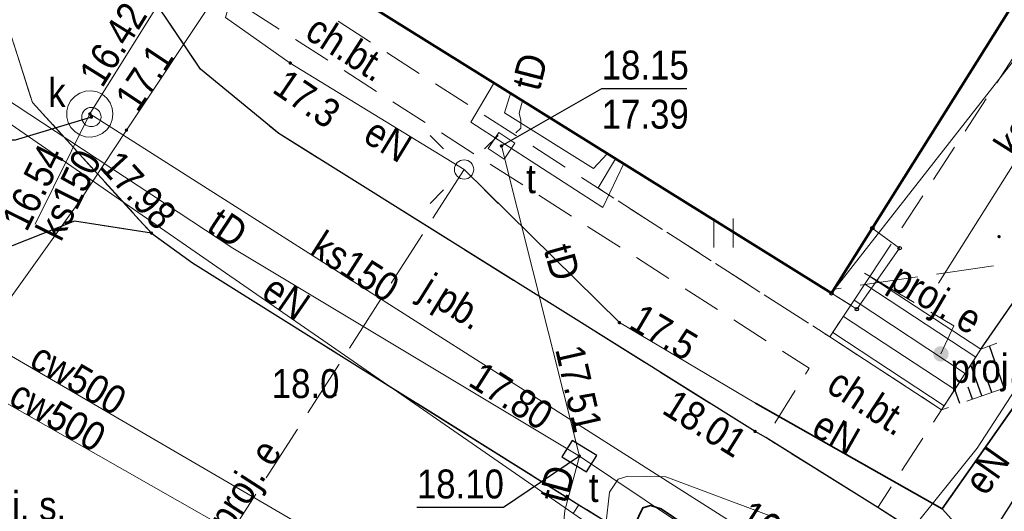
# Model space of a CAD drawing. Header units: metres. Extents: x 6530877 to 6534102, y 6042175 to 6045327.
# Tile 39 of 76: x 6532960 to 6532985, y 6044135 to 6044148. Entities that reach past the tile are written whole.
import ezdxf
from ezdxf.enums import TextEntityAlignment as Align

# ---------------------------------------------------------------- set-up
doc = ezdxf.new("R2010")
doc.units = ezdxf.units.M
doc.header["$MEASUREMENT"] = 0
doc.linetypes.add('1.0_0.5', pattern=[1.5, 1, -0.5])
doc.linetypes.add('1.5_0.5', pattern=[2, 1.5, -0.5])
doc.layers.get('0').update_dxf_attribs({"color": 2, "linetype": 'CONTINUOUS', "lineweight": 5})
for name, color, linetype in [('000 Inne (niezydentyfikowane)', 7, 'CONTINUOUS'), ('312-budynek ewidencyjny', 7, 'CONTINUOUS'), ('chodnik', 7, 'CONTINUOUS'), ('chodnik-Atr17', 7, 'CONTINUOUS'), ('elektroenergetyczne urządzenie techniczne - ob. projektowany', 7, 'CONTINUOUS'), ('elektroenergetyczne urządzenie techniczne - ob. projektowany-Atr17', 7, 'CONTINUOUS'), ('inny obiekt trwale związany z budynkiem (powierzchnia)', 7, 'CONTINUOUS'), ('jezdnia', 7, 'CONTINUOUS'), ('jezdnia-Atr17', 7, 'CONTINUOUS'), ('komora podziemna', 7, 'CONTINUOUS'), ('krawężnik', 7, 'CONTINUOUS'), ('latarnia', 7, 'CONTINUOUS'), ('latarnia - ob. projektowany-Atr17', 7, 'CONTINUOUS'), ('obudowa ochronna przewodu', 7, 'CONTINUOUS'), ('pikieta naturalna', 7, 'CONTINUOUS'), ('pikieta naturalna-Atr2', 7, 'CONTINUOUS'), ('pikieta sztuczna', 7, 'CONTINUOUS'), ('pikieta sztuczna-Atr2', 7, 'CONTINUOUS'), ('przewód ciepłowniczy', 7, 'CONTINUOUS'), ('przewód ciepłowniczy-Atr1', 7, 'CONTINUOUS'), ('przewód elektroenergetyczny podziemny', 7, 'CONTINUOUS'), ('przewód elektroenergetyczny podziemny - ob. projektowany', 7, 'CONTINUOUS'), ('przewód elektroenergetyczny podziemny - ob. projektowany-Atr1', 7, 'CONTINUOUS'), ('przewód elektroenergetyczny podziemny-Atr1', 7, 'CONTINUOUS'), ('przewód kanalizacyjny', 7, 'CONTINUOUS'), ('przewód kanalizacyjny - ob. projektowany', 7, 'CONTINUOUS'), ('przewód kanalizacyjny-Atr1', 7, 'CONTINUOUS'), ('przewód telekomunikacyjny podziemny', 7, 'CONTINUOUS'), ('przewód telekomunikacyjny podziemny-Atr1', 7, 'CONTINUOUS'), ('Punkt budynku', 7, 'CONTINUOUS'), ('rzędna', 7, 'CONTINUOUS'), ('rzędna-Atr2', 7, 'CONTINUOUS'), ('rzędna-Atr3', 7, 'CONTINUOUS'), ('schody w ciągu komunikacyjnym', 7, 'CONTINUOUS'), ('skarpa nieumocniona', 7, 'CONTINUOUS'), ('trawnik', 7, 'CONTINUOUS'), ('właz do komory lub kanału - kwadratowy', 7, 'CONTINUOUS'), ('właz do komory lub kanału - kwadratowy-Atr17', 7, 'CONTINUOUS'), ('właz do komory lub kanału - okrągły', 7, 'CONTINUOUS'), ('właz do komory lub kanału - okrągły-Atr17', 7, 'CONTINUOUS'), ('właz do komory lub kanału - prostokątny', 7, 'CONTINUOUS'), ('właz do komory lub kanału - prostokątny-Atr17', 7, 'CONTINUOUS'), ('ściana oporowa (linia)', 7, 'CONTINUOUS')]:
    doc.layers.add(name, color=color, linetype=linetype)
doc.styles.get("Standard").update_dxf_attribs({"font": 'Working1250', "width": 0.75})
doc.linetypes.add('otdn_500', pattern='A,5,0,[21,ksztalty.shx,S=0.5,R=0,X=-1,Y=0]', length=5)

# ---------------------------------------------------------------- blocks, each defined once
blk = doc.blocks.new('PUNKTBUD')
at = {"color": 0}
blk.add_circle((0, 0), 0.045, dxfattribs=at)
blk = doc.blocks.new('PW01')
at = {"linetype": 'Continuous', "lineweight": 13}
h = blk.add_hatch(color=0, dxfattribs=at)
edge = h.paths.add_edge_path()
edge.add_arc((0, 0), 0.045, 0, 360)
blk = doc.blocks.new('TU04')
at = {"color": 0, "linetype": 'Continuous', "lineweight": 13}
for p, q in [((0, 0), (0, 0.75)), ((0.5, 0), (0.5, 0.75))]:
    blk.add_line(p, q, dxfattribs=at)
blk = doc.blocks.new('SUPWP')
at = {"color": 0, "linetype": 'Continuous'}
blk.add_lwpolyline([(-0.375, -0.25), (0.375, -0.25), (0.375, 0.25), (-0.375, 0.25)], close=True, dxfattribs=at)
blk = doc.blocks.new('US22A')
at = {"color": 0, "linetype": 'Continuous', "lineweight": 0}
blk.add_lwpolyline([(-0.25, -0.25), (0.25, -0.25), (0.25, 0.25), (-0.25, 0.25)], close=True, dxfattribs=at)
blk = doc.blocks.new('US22')
at = {"color": 0, "linetype": 'Continuous', "lineweight": 13}
blk.add_circle((0, 0), 0.25, dxfattribs=at)
blk = doc.blocks.new('SM01')
at = {"color": 0, "linetype": 'Continuous', "lineweight": 13}
for p, q in [((-0.53, 0.531), (-0.883, 0.884)), ((0.531, 0.531), (0.884, 0.884)), ((-0.53, -0.53), (-0.883, -0.883)), ((0.531, -0.53), (0.884, -0.883))]:
    blk.add_line(p, q, dxfattribs=at)
blk.add_circle((0, 0), 0.25, dxfattribs=at)
blk = doc.blocks.new('US25')
at = {"linetype": 'Continuous', "lineweight": 0}
h = blk.add_hatch(color=0, dxfattribs=at)
edge = h.paths.add_edge_path()
edge.add_arc((0, 0), 0.2, 0, 360)

msp = doc.modelspace()

# ---------------------------------------------------------------- linework, layer by layer
at = {"layer": '000 Inne (niezydentyfikowane)', "color": 7, "linetype": 'Continuous', "lineweight": 25, "flags": 128}
for points in [[(6532985.35, 6044138.37), (6532984.97, 6044139.47)], [(6532984.77, 6044138.17), (6532984.49, 6044138.98)], [(6532985.03, 6044138.26), (6532984.85, 6044138.77)], [(6532984.53, 6044138.09), (6532984.42, 6044138.4)], [(6532984.2, 6044137.97), (6532984.07, 6044138.34)]]:
    msp.add_lwpolyline(points, dxfattribs=at)
at = {"layer": '312-budynek ewidencyjny', "color": 7, "linetype": 'Continuous', "lineweight": 50, "flags": 128}
for points in [[(6533005.7, 6044180.33), (6532980.87, 6044140.83)], [(6532980.87, 6044140.83), (6532967.03, 6044149.46)]]:
    msp.add_lwpolyline(points, dxfattribs=at)
at = {"layer": 'chodnik', "color": 7, "linetype": '1.0_0.5', "lineweight": 18, "flags": 128}
msp.add_lwpolyline([(6532981.87, 6044141.27), (6532992.79, 6044157.92), (6533006.3, 6044179.94)], dxfattribs=at)
for points in [[(6532963.63, 6044150.73), (6532962.8, 6044150.07), (6532980.29, 6044138.89), (6532979.17, 6044137.09), (6532982.07, 6044135.28), (6532983.73, 6044137.81), (6532980.83, 6044139.7)], [(6532973.69, 6044134.37), (6532975.44, 6044133.29), (6532976.03, 6044134.29), (6532974.32, 6044135.35)]]:
    msp.add_lwpolyline(points, close=True, dxfattribs=at)
at = {"layer": 'inny obiekt trwale związany z budynkiem (powierzchnia)', "color": 7, "linetype": 'Continuous', "lineweight": 18, "flags": 128}
msp.add_lwpolyline([(6532981.53, 6044140.42), (6532980.87, 6044140.83), (6532981.93, 6044142.52), (6532982.64, 6044142)], close=True, dxfattribs=at)
at = {"layer": 'jezdnia', "color": 7, "linetype": '1.5_0.5', "lineweight": 18, "flags": 128}
msp.add_lwpolyline([(6533024.96, 6044081.83), (6533020.19, 6044084.8), (6533020.24, 6044084.89), (6533020.64, 6044085.72), (6533020.83, 6044086.27), (6533020.96, 6044087.04), (6533020.99, 6044087.7), (6533020.92, 6044088.4), (6533020.75, 6044089.12), (6533020.36, 6044089.91), (6533019.8, 6044090.76), (6533019.32, 6044091.23), (6533018.82, 6044091.67), (6533016.83, 6044092.93), (6533005.68, 6044099.97), (6532996.78, 6044105.58), (6532987.55, 6044111.41), (6532974.86, 6044119.37), (6532974.22, 6044119.7), (6532973.04, 6044119.99), (6532972.18, 6044120.03), (6532971.3, 6044119.84), (6532970.25, 6044119.51), (6532970.32, 6044119.38), (6532969.67, 6044119.01), (6532969.01, 6044118.5), (6532968.48, 6044117.88), (6532967.71, 6044116.66), (6532966.83, 6044115.27), (6532961.38, 6044118.72), (6532962.32, 6044120.26), (6532963.15, 6044121.61), (6532963.37, 6044122.22), (6532963.53, 6044122.77), (6532963.57, 6044123.62), (6532963.74, 6044123.63), (6532963.74, 6044124.33), (6532963.61, 6044125), (6532963.41, 6044125.53), (6532963.12, 6044126.09), (6532962.74, 6044126.61), (6532962.29, 6044127.03), (6532961.75, 6044127.47), (6532961.47, 6044127.67), (6532955.61, 6044131.41), (6532953.72, 6044132.6), (6532952.23, 6044133.62), (6532951.35, 6044134.4), (6532950.62, 6044135.14), (6532949.95, 6044136.01), (6532949.6, 6044136.64), (6532949.23, 6044137.57), (6532948.94, 6044138.57), (6532948.73, 6044139.57), (6532948.56, 6044140.58), (6532948.46, 6044141.69), (6532948.47, 6044146.27), (6532949.77, 6044150.48), (6532951.62, 6044153.22), (6532958.8, 6044164.51), (6532962.9, 6044170.97), (6532967.95, 6044178.89), (6532973.65, 6044187.84), (6532977.09, 6044193.29), (6532978.48, 6044195.42), (6532978.96, 6044196.18), (6532982.38, 6044193.96), (6532962.44, 6044162.85), (6532958.36, 6044156.07), (6532958.41, 6044154.75), (6532958.56, 6044150.75), (6532960.14, 6044145.78), (6532963.23, 6044142.39), (6532961.23, 6044142.7), (6532959.57, 6044142.04), (6532958.2, 6044140.86), (6532957.37, 6044139.34), (6532956.95, 6044137.28), (6532957.41, 6044135.58), (6532958.36, 6044134.42), (6532960.51, 6044132.96), (6532971.65, 6044126.06), (6532981.42, 6044120), (6532989.05, 6044115.2), (6532993.82, 6044112.22), (6533006.43, 6044104.24), (6533014.62, 6044099.08), (6533020.39, 6044095.45), (6533021.92, 6044094.47), (6533022.81, 6044094.09), (6533023.55, 6044093.93), (6533023.85, 6044093.91), (6533024.47, 6044093.88), (6533025.48, 6044093.97), (6533026.31, 6044094.28), (6533027.06, 6044094.74), (6533027.52, 6044095.09), (6533029.07, 6044097.57), (6533032.11, 6044102.44), (6533036.22, 6044099.78), (6533032.9, 6044094.47), (6533031.33, 6044091.93), (6533030.73, 6044090.94), (6533030.46, 6044090.09), (6533030.47, 6044089.27), (6533030.72, 6044088.55), (6533031.03, 6044088.08), (6533031.57, 6044087.61), (6533032.76, 6044086.87), (6533030.24, 6044082.56), (6533029.12, 6044083.16), (6533028.14, 6044083.35), (6533027.09, 6044083.3), (6533026.35, 6044083.03), (6533025.59, 6044082.52)], close=True, dxfattribs=at)
for points in [[(6532958.41, 6044154.75), (6532958.56, 6044150.75), (6532960.14, 6044145.78), (6532963.23, 6044142.39), (6532964.29, 6044141.62), (6532974.32, 6044135.35), (6532976.03, 6044134.29), (6532978.54, 6044132.73), (6532985.76, 6044128.7), (6532988.07, 6044128.2), (6532990.89, 6044128.31), (6532994.09, 6044129.39), (6532996.37, 6044130.9)], [(6532984.49, 6044133.74), (6532982.07, 6044135.28), (6532979.17, 6044137.09), (6532978.89, 6044137.25), (6532966.53, 6044144.97), (6532964.5, 6044146.64), (6532963.16, 6044148.64), (6532962.82, 6044149.7), (6532962.8, 6044150.07), (6532962.75, 6044152.1), (6532958.41, 6044154.75), (6532958.56, 6044150.75), (6532960.14, 6044145.78), (6532963.23, 6044142.39), (6532964.29, 6044141.62), (6532974.32, 6044135.35), (6532976.03, 6044134.29), (6532978.54, 6044132.73), (6532985.76, 6044128.7), (6532988.07, 6044128.2), (6532990.89, 6044128.31), (6532994.09, 6044129.39), (6532996.37, 6044130.9)], [(6532984.49, 6044133.74), (6532982.07, 6044135.28), (6532979.17, 6044137.09), (6532978.89, 6044137.25), (6532966.53, 6044144.97), (6532964.5, 6044146.64), (6532963.16, 6044148.64), (6532962.82, 6044149.7), (6532962.8, 6044150.07), (6532962.75, 6044152.1)]]:
    msp.add_lwpolyline(points, dxfattribs=at)
at = {"layer": 'komora podziemna', "color": 34, "linetype": 'Continuous', "lineweight": 18, "flags": 128}
msp.add_lwpolyline([(6532962.23, 6044145.48), (6532962.21, 6044145.33), (6532962.16, 6044145.19), (6532962.07, 6044145.07), (6532961.95, 6044144.97), (6532961.82, 6044144.91), (6532961.67, 6044144.88), (6532961.52, 6044144.89), (6532961.37, 6044144.94), (6532961.25, 6044145.02), (6532961.14, 6044145.13), (6532961.07, 6044145.26), (6532961.03, 6044145.4), (6532961.03, 6044145.56), (6532961.07, 6044145.7), (6532961.14, 6044145.83), (6532961.25, 6044145.94), (6532961.37, 6044146.02), (6532961.52, 6044146.07), (6532961.67, 6044146.08), (6532961.82, 6044146.05), (6532961.95, 6044145.99), (6532962.07, 6044145.89), (6532962.16, 6044145.77), (6532962.21, 6044145.63)], close=True, dxfattribs=at)
at = {"layer": 'krawężnik', "color": 7, "linetype": 'Continuous', "lineweight": 25, "flags": 128}
for points in [[(6532991.82, 6044145.36), (6532991.07, 6044144.1), (6532984.49, 6044133.74), (6532982.07, 6044135.28), (6532979.17, 6044137.09), (6532978.89, 6044137.25), (6532966.53, 6044144.97), (6532964.5, 6044146.64), (6532963.16, 6044148.64), (6532962.82, 6044149.7), (6532962.8, 6044150.07), (6532962.75, 6044152.1), (6532963.34, 6044154.16), (6532969.76, 6044164.46)], [(6532984.75, 6044139.38), (6532988.92, 6044145.4), (6532989.72, 6044146.66), (6532993.6, 6044152.47)], [(6532963.23, 6044142.39), (6532961.23, 6044142.7), (6532959.57, 6044142.04), (6532958.2, 6044140.86), (6532957.37, 6044139.34), (6532956.95, 6044137.28), (6532957.41, 6044135.58), (6532958.36, 6044134.42), (6532960.51, 6044132.96), (6532971.65, 6044126.06), (6532981.42, 6044120)], [(6532963.23, 6044142.39), (6532964.29, 6044141.62), (6532974.32, 6044135.35), (6532976.03, 6044134.29), (6532978.54, 6044132.73), (6532985.76, 6044128.7), (6532988.07, 6044128.2), (6532990.89, 6044128.31), (6532994.09, 6044129.39), (6532996.37, 6044130.9)]]:
    msp.add_lwpolyline(points, dxfattribs=at)
at = {"layer": 'obudowa ochronna przewodu', "color": 7, "linetype": 'Continuous', "lineweight": 35, "flags": 128}
for points in [[(6532983.74, 6044135.24), (6532986.62, 6044139.34), (6532989.85, 6044144.37), (6532996.29, 6044154.71), (6532999.6, 6044160.27), (6533005.79, 6044169.8)], [(6532978.9, 6044137.98), (6532983.74, 6044135.24)]]:
    msp.add_lwpolyline(points, dxfattribs=at)
msp.add_lwpolyline([(6533006.42, 6044139.41), (6533001.96, 6044132.39), (6532997.42, 6044125.51), (6532995.61, 6044122.73), (6532995.38, 6044122.49), (6532985.09, 6044129.41), (6532976.45, 6044135.24), (6532976.18, 6044135.33), (6532975.98, 6044135.27), (6532975.12, 6044133.49), (6532975.54, 6044133.24), (6532976.41, 6044134.78), (6532984.56, 6044129.14), (6532987.7, 6044127.08), (6532995.55, 6044121.69), (6532999.07, 6044127.09), (6533003.42, 6044133.62), (6533004.14, 6044134.83), (6533006.94, 6044139.24), (6533008.12, 6044140.05), (6533008.39, 6044141.67), (6533007.97, 6044141.97), (6533007.68, 6044140.43)], close=True, dxfattribs=at)
at = {"layer": 'przewód ciepłowniczy', "color": 212, "linetype": 'Continuous', "lineweight": 18, "flags": 128}
for points in [[(6533047.87, 6044085.38), (6533033.78, 6044094.55), (6533028.77, 6044097.78), (6533017.71, 6044104.75), (6532996.85, 6044117.48), (6532981.5, 6044126.44), (6532953.14, 6044142.96), (6532952.95, 6044143.73), (6532969.46, 6044175.08), (6532969.16, 6044175.86), (6532957.07, 6044181.64), (6532948.72, 6044185.36), (6532948.29, 6044185.55), (6532948.04, 6044186.32), (6532948.92, 6044188.24), (6532948.62, 6044189.02), (6532940.69, 6044192.29)], [(6532940.29, 6044191.47), (6532947.3, 6044188.46), (6532947.57, 6044187.69), (6532946.72, 6044185.89), (6532946.94, 6044185.11), (6532948.32, 6044184.48), (6532956.5, 6044180.76), (6532967.92, 6044175.46), (6532968.16, 6044174.68), (6532951.42, 6044143.28), (6532951.6, 6044142.46), (6532980.24, 6044126.16), (6532995.85, 6044116.94), (6533017.79, 6044103.58), (6533028.18, 6044096.99), (6533033.21, 6044093.72), (6533046.4, 6044085.08)]]:
    msp.add_lwpolyline(points, dxfattribs=at)
at = {"layer": 'przewód elektroenergetyczny podziemny', "color": 1, "linetype": 'Continuous', "lineweight": 18, "flags": 128}
for points in [[(6532944.58, 6044122.73), (6532946.16, 6044124.37), (6532957.14, 6044137.33), (6532961.39, 6044143.25), (6532962.58, 6044145.06), (6532971.51, 6044158.46), (6532972.37, 6044157.91)], [(6532968.46, 6044158.51), (6532966.32, 6044154.56), (6532965.81, 6044150.3), (6532965.15, 6044147.98), (6532966.83, 6044146.8), (6532971.34, 6044144.04)], [(6532986.35, 6044149.48), (6532990.08, 6044147.2), (6532990.9, 6044146.43), (6532984.65, 6044136.82), (6532980.72, 6044131.93), (6532974.39, 6044134.98), (6532952.28, 6044150.26), (6532947.28, 6044142.71), (6532947.56, 6044141.59), (6532945.56, 6044138.46), (6532948.24, 6044128.81), (6532945.43, 6044124.87)], [(6532983.74, 6044135.24), (6532978.9, 6044137.98), (6532975.37, 6044140.07), (6532971.34, 6044144.04)], [(6532983.74, 6044135.24), (6532986.62, 6044139.34)], [(6532985.66, 6044133.14), (6532985.28, 6044133), (6532984.97, 6044133), (6532984.21, 6044133.3), (6532982.84, 6044134.22), (6532982.45, 6044134.38), (6532982.07, 6044134.66), (6532980.68, 6044134.7), (6532979.73, 6044134.89), (6532979.12, 6044135.12), (6532976.57, 6044136.07), (6532975.59, 6044136.09), (6532975.34, 6044136.01), (6532975.11, 6044135.68), (6532974.92, 6044133.98), (6532974.79, 6044133.7)], [(6532983.74, 6044135.24), (6532984.39, 6044134.53), (6532992.77, 6044128.33), (6532995.58, 6044124.18), (6533001.03, 6044120.6)]]:
    msp.add_lwpolyline(points, dxfattribs=at)
at = {"layer": 'przewód elektroenergetyczny podziemny - ob. projektowany', "color": 1, "linetype": '1.5_0.5', "lineweight": 18, "flags": 128}
for points in [[(6532971.34, 6044144.04), (6532963.03, 6044131.1)], [(6532983.71, 6044139.26), (6532984.05, 6044139.99), (6532981.34, 6044141.58)]]:
    msp.add_lwpolyline(points, dxfattribs=at)
at = {"layer": 'przewód kanalizacyjny', "color": 34, "linetype": 'Continuous', "lineweight": 18, "flags": 128}
for points in [[(6532989.21, 6044189.74), (6532981.49, 6044177.78), (6532972.19, 6044162.94), (6532966.98, 6044154.05), (6532961.63, 6044145.48)], [(6532980.87, 6044140.83), (6532993.52, 6044156.98), (6533010.43, 6044178.56), (6533010.7, 6044178.76)], [(6532993.5, 6044156.71), (6532983.65, 6044141.09)], [(6532960.21, 6044142.62), (6532961.63, 6044145.48)], [(6532980.58, 6044133.44), (6532961.63, 6044145.48)]]:
    msp.add_lwpolyline(points, dxfattribs=at)
at = {"layer": 'przewód kanalizacyjny - ob. projektowany', "color": 34, "linetype": '1.5_0.5', "lineweight": 18, "flags": 128}
msp.add_lwpolyline([(6533010.04, 6044179.78), (6533005.46, 6044172.45), (6532995.66, 6044156.79), (6532986.04, 6044141.68), (6532980.94, 6044140.94)], dxfattribs=at)
at = {"layer": 'przewód telekomunikacyjny podziemny', "color": 30, "linetype": 'Continuous', "lineweight": 18, "flags": 128}
for points in [[(6532946.54, 6044154.03), (6532953.46, 6044149.77), (6532958.65, 6044146.4), (6532965.34, 6044142), (6532974.33, 6044136.61)], [(6532972.68, 6044144.99), (6532972.81, 6044145.11), (6532972.81, 6044145.32), (6532972.77, 6044145.5), (6532972.86, 6044145.85)], [(6532972.31, 6044144.65), (6532974.33, 6044136.61)], [(6532974.33, 6044136.61), (6532973.95, 6044135.2), (6532973.9, 6044134.66), (6532973.79, 6044134.31)], [(6532974.33, 6044136.61), (6532985.24, 6044129.31), (6532991.63, 6044125.47), (6532999.74, 6044120.31), (6533003.8, 6044118.23)]]:
    msp.add_lwpolyline(points, dxfattribs=at)
at = {"layer": 'rzędna-Atr2', "color": 7, "flags": 128}
for points in [[(6532972.31, 6044144.65), (6532974.91, 6044146.14), (6532977.123, 6044146.14)], [(6532961.67, 6044145.4), (6532959.69, 6044144.8), (6532957.445, 6044144.8)], [(6532974.33, 6044136.61), (6532972.36, 6044135.28), (6532970.115, 6044135.28)]]:
    msp.add_lwpolyline(points, dxfattribs=at)
at = {"layer": 'schody w ciągu komunikacyjnym', "color": 7, "linetype": 'Continuous', "lineweight": 18, "flags": 128}
msp.add_lwpolyline([(6532981.87, 6044141.27), (6532980.83, 6044139.7), (6532983.73, 6044137.81), (6532984.75, 6044139.38)], close=True, dxfattribs=at)
for points in [[(6532981.736, 6044141.067), (6532984.615, 6044139.172)], [(6532981.459, 6044140.65), (6532984.342, 6044138.753)], [(6532981.183, 6044140.233), (6532984.07, 6044138.333)], [(6532980.907, 6044139.817), (6532983.798, 6044137.914)]]:
    msp.add_lwpolyline(points, dxfattribs=at)
at = {"layer": 'skarpa nieumocniona', "color": 7, "linetype": '1.0_0.5', "lineweight": 18, "flags": 128}
msp.add_lwpolyline([(6532989.64, 6044144.98), (6532989.32, 6044145.16), (6532985.92, 6044139.84), (6532984.75, 6044139.38), (6532983.73, 6044137.81), (6532986.64, 6044138.82), (6532987.84, 6044140.31), (6532990.43, 6044144.49)], close=True, dxfattribs=at)
msp.add_lwpolyline([(6532989.64, 6044144.98), (6532989.32, 6044145.16), (6532985.92, 6044139.84), (6532984.75, 6044139.38), (6532983.73, 6044137.81), (6532986.64, 6044138.82), (6532987.84, 6044140.31), (6532990.43, 6044144.49)], close=True, dxfattribs=at)
at = {"layer": 'trawnik', "color": 7, "linetype": '1.0_0.5', "lineweight": 18, "flags": 128}
msp.add_lwpolyline([(6532975.27, 6044144.32), (6532974.82, 6044143.56), (6532980.83, 6044139.7), (6532981.37, 6044140.52), (6532980.87, 6044140.83)], close=True, dxfattribs=at)
at = {"layer": 'ściana oporowa (linia)', "color": 0, "lineweight": 18}
for p, q in [((6532971.5129, 6044145.269), (6532972.1065, 6044146.2618)), ((6532972.1065, 6044146.2618), (6532972.33, 6044146.15)), ((6532974.9402, 6044143.0564), (6532971.5129, 6044145.269)), ((6532975.485, 6044144.1928), (6532975.27, 6044144.32)), ((6532975.485, 6044144.1928), (6532974.9402, 6044143.0564))]:
    msp.add_line(p, q, dxfattribs=at)
at = {"layer": 'ściana oporowa (linia)', "color": 0, "linetype": 'otdn_500', "lineweight": 18}
for p, q in [((6532972.5535, 6044146.0383), (6532972.33, 6044146.15)), ((6532972.3871, 6044145.511), (6532972.5535, 6044146.0383)), ((6532974.6998, 6044144.0636), (6532972.3871, 6044145.511)), ((6532975.055, 6044144.4473), (6532974.6998, 6044144.0636)), ((6532975.055, 6044144.4473), (6532975.27, 6044144.32))]:
    msp.add_line(p, q, dxfattribs=at)

# ---------------------------------------------------------------- block references
at = {"layer": 'elektroenergetyczne urządzenie techniczne - ob. projektowany', "color": 1, "linetype": 'Continuous', "lineweight": 18}
msp.add_blockref('US25', (6532983.71, 6044139.26), dxfattribs=at)
at = {"layer": 'latarnia', "color": 7, "linetype": 'Continuous', "lineweight": 18}
msp.add_blockref('SM01', (6532971.34, 6044144.04), dxfattribs=at)
at = {"layer": 'pikieta naturalna', "color": 7, "linetype": 'Continuous', "lineweight": 13}
msp.add_blockref('PW01', (6532967.99, 6044138.2), dxfattribs=at)
at = {"layer": 'pikieta sztuczna', "color": 7, "linetype": 'Continuous', "lineweight": 13}
for p in [(6532963.23, 6044142.39), (6532985.22, 6044142.3), (6532978.89, 6044137.25)]:
    msp.add_blockref('PW01', p, dxfattribs=at)
at = {"layer": 'Punkt budynku', "color": 5, "linetype": 'Continuous', "lineweight": 18}
for p in [(6532981.93, 6044142.52), (6532982.64, 6044142), (6532980.87, 6044140.83), (6532981.53, 6044140.42)]:
    msp.add_blockref('PUNKTBUD', p, dxfattribs=at)
at = {"layer": 'rzędna', "color": 1, "linetype": 'Continuous', "lineweight": 18}
for p, rotation in [((6532966.83, 6044146.8), 144.911), ((6532975.37, 6044140.07), 149.366)]:
    msp.add_blockref('PW01', p, dxfattribs=dict(at, rotation=rotation))
at = {"layer": 'rzędna', "color": 34, "linetype": 'Continuous', "lineweight": 18}
msp.add_blockref('PW01', (6532961.63, 6044145.48), dxfattribs=at)
for rotation in [58.38, 346.526]:
    msp.add_blockref('PW01', (6532961.67, 6044145.4), dxfattribs=dict(at, rotation=rotation))
at = {"layer": 'rzędna', "color": 1, "linetype": 'Continuous', "lineweight": 18}
msp.add_blockref('PW01', (6532962.58, 6044145.06), dxfattribs=at)
at = {"layer": 'rzędna', "color": 30, "linetype": 'Continuous', "lineweight": 18}
for p, rotation in [((6532972.31, 6044144.65), 326.299), ((6532974.33, 6044136.61), 327.528), ((6532974.33, 6044136.61), 328.529), ((6532974.33, 6044136.61), 285.6329999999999)]:
    msp.add_blockref('PW01', p, dxfattribs=dict(at, rotation=rotation))
at = {"layer": 'trawnik', "color": 7, "linetype": 'Continuous', "lineweight": 18}
msp.add_blockref('TU04', (6532977.822, 6044142.021), dxfattribs=at)
at = {"layer": 'właz do komory lub kanału - kwadratowy', "color": 7, "linetype": 'Continuous', "lineweight": 18, "rotation": 326.299}
msp.add_blockref('US22A', (6532972.31, 6044144.65), dxfattribs=at)
at = {"layer": 'właz do komory lub kanału - okrągły', "color": 7, "linetype": 'Continuous', "lineweight": 18, "rotation": 346.526}
msp.add_blockref('US22', (6532961.67, 6044145.4), dxfattribs=at)
at = {"layer": 'właz do komory lub kanału - prostokątny', "color": 7, "linetype": 'Continuous', "lineweight": 18, "rotation": 328.529}
msp.add_blockref('SUPWP', (6532974.33, 6044136.61), dxfattribs=at)

# ---------------------------------------------------------------- texts
at = {"layer": 'chodnik-Atr17', "color": 7, "width": 0.9}
for rotation, p in [(327.412, (6532967.17, 6044147.47)), (326.906, (6532980.7, 6044138.31))]:
    msp.add_text('ch.bt.', height=0.75, rotation=rotation, dxfattribs=at).set_placement(p)
at = {"layer": 'elektroenergetyczne urządzenie techniczne - ob. projektowany-Atr17', "color": 1, "width": 0.9}
msp.add_text('proj. e', height=0.75, dxfattribs=at).set_placement((6532983.96, 6044138.51))
at = {"layer": 'jezdnia-Atr17', "color": 7, "width": 0.9}
msp.add_text('j.pb.', height=0.75, rotation=-31.989, dxfattribs=at).set_placement((6532970.13, 6044140.75))
at = {"layer": 'latarnia - ob. projektowany-Atr17', "color": 7, "width": 0.9}
msp.add_text('proj. s.', height=0.75, dxfattribs=at).set_placement((6532958.31, 6044134.95))
at = {"layer": 'pikieta naturalna-Atr2', "color": 7, "width": 0.9}
msp.add_text('18.0', height=0.75, dxfattribs=at).set_placement((6532966.35, 6044138.49), align=Align.MIDDLE_LEFT)
at = {"layer": 'pikieta sztuczna-Atr2', "color": 7, "width": 0.9}
for s, rotation, p in [('17.98', 312.349, (6532961.86, 6044144.09)), ('18.01', -31.989, (6532976.44, 6044137.74))]:
    msp.add_text(s, height=0.75, rotation=rotation, dxfattribs=at).set_placement(p)
at = {"layer": 'przewód ciepłowniczy-Atr1', "color": 212, "width": 0.9}
for rotation, p in [(329.778, (6532960.02, 6044138.95)), (330.354, (6532959.48, 6044137.98))]:
    msp.add_text('cw500', height=0.75, rotation=rotation, dxfattribs=at).set_placement(p)
at = {"layer": 'przewód elektroenergetyczny podziemny - ob. projektowany-Atr1', "color": 1, "width": 0.9}
for rotation, p in [(329.478, (6532982.32, 6044141.01)), (57.291, (6532965.28, 6044134.61))]:
    msp.add_text('proj. e', height=0.75, rotation=rotation, dxfattribs=at).set_placement(p)
at = {"layer": 'przewód elektroenergetyczny podziemny-Atr1', "color": 1, "width": 0.9}
for rotation, p in [(-31.466, (6532969.07, 6044145.43)), (54.915, (6532984.26, 6044135.98))]:
    msp.add_text('eN', height=0.75, rotation=rotation, dxfattribs=at).set_placement(p, align=Align.TOP_LEFT)
for rotation, p in [(-34.648, (6532966.04, 6044140.75)), (-29.515, (6532980.31, 6044137.18))]:
    msp.add_text('eN', height=0.75, rotation=rotation, dxfattribs=at).set_placement(p)
at = {"layer": 'przewód kanalizacyjny-Atr1', "color": 34, "width": 0.9}
for s, rotation, p in [('ksD-niecz.', 57.764, (6532985.68, 6044144.31)), ('ks150', 63.595, (6532960.88, 6044142.14)), ('ks150', -32.553, (6532967.3, 6044141.86))]:
    msp.add_text(s, height=0.75, rotation=rotation, dxfattribs=at).set_placement(p)
at = {"layer": 'przewód telekomunikacyjny podziemny-Atr1', "color": 30, "width": 0.9}
msp.add_text('tD', height=0.75, rotation=75.579, dxfattribs=at).set_placement((6532972.93, 6044146.14), align=Align.MIDDLE_LEFT)
for rotation, p in [(-33.333, (6532964.63, 6044142.47)), (285.622, (6532973.4, 6044141.97)), (74.917, (6532973.99, 6044135.36))]:
    msp.add_text('tD', height=0.75, rotation=rotation, dxfattribs=at).set_placement(p)
at = {"layer": 'rzędna-Atr2', "color": 34, "width": 0.9}
for s, rotation, p in [('16.42', 58.025, (6532961.95, 6044146.13)), ('16.54', 63.595, (6532959.99, 6044142.4)), ('16.75', -33.391, (6532978.39, 6044134.88))]:
    msp.add_text(s, height=0.75, rotation=rotation, dxfattribs=at).set_placement(p)
at = {"layer": 'rzędna-Atr2', "color": 1, "width": 0.9}
for s, rotation, p in [('17.1', 56.319, (6532962.87, 6044145.49)), ('17.3', -34.255, (6532966.33, 6044146.06)), ('17.5', -30.629, (6532975.58, 6044139.95))]:
    msp.add_text(s, height=0.75, rotation=rotation, dxfattribs=at).set_placement(p)
at = {"layer": 'rzędna-Atr2', "color": 30, "width": 0.9}
for s, p in [('18.15', (6532974.91, 6044146.147)), ('18.10', (6532970.115, 6044135.288))]:
    msp.add_text(s, height=0.75, dxfattribs=at).set_placement(p, align=Align.BOTTOM_LEFT)
msp.add_text('17.51', height=0.75, rotation=-77.158, dxfattribs=at).set_placement((6532973.7, 6044139.38))
msp.add_text('17.80', height=0.75, rotation=-32.44, dxfattribs=at).set_placement((6532973.32, 6044137.25), align=Align.RIGHT)
at = {"layer": 'rzędna-Atr3', "color": 30, "width": 0.9}
msp.add_text('17.39', height=0.75, dxfattribs=at).set_placement((6532974.91, 6044144.872), align=Align.BOTTOM_LEFT)
at = {"layer": 'właz do komory lub kanału - kwadratowy-Atr17', "color": 7, "width": 0.9}
msp.add_text('t', height=0.75, dxfattribs=at).set_placement((6532972.95, 6044143.8), align=Align.MIDDLE_LEFT)
at = {"layer": 'właz do komory lub kanału - okrągły-Atr17', "color": 7, "width": 0.9}
msp.add_text('k', height=0.75, dxfattribs=at).set_placement((6532960.55, 6044145.66))
at = {"layer": 'właz do komory lub kanału - prostokątny-Atr17', "color": 7, "width": 0.9}
msp.add_text('t', height=0.75, dxfattribs=at).set_placement((6532974.58, 6044135.42))

doc.saveas('drawing.dxf')
